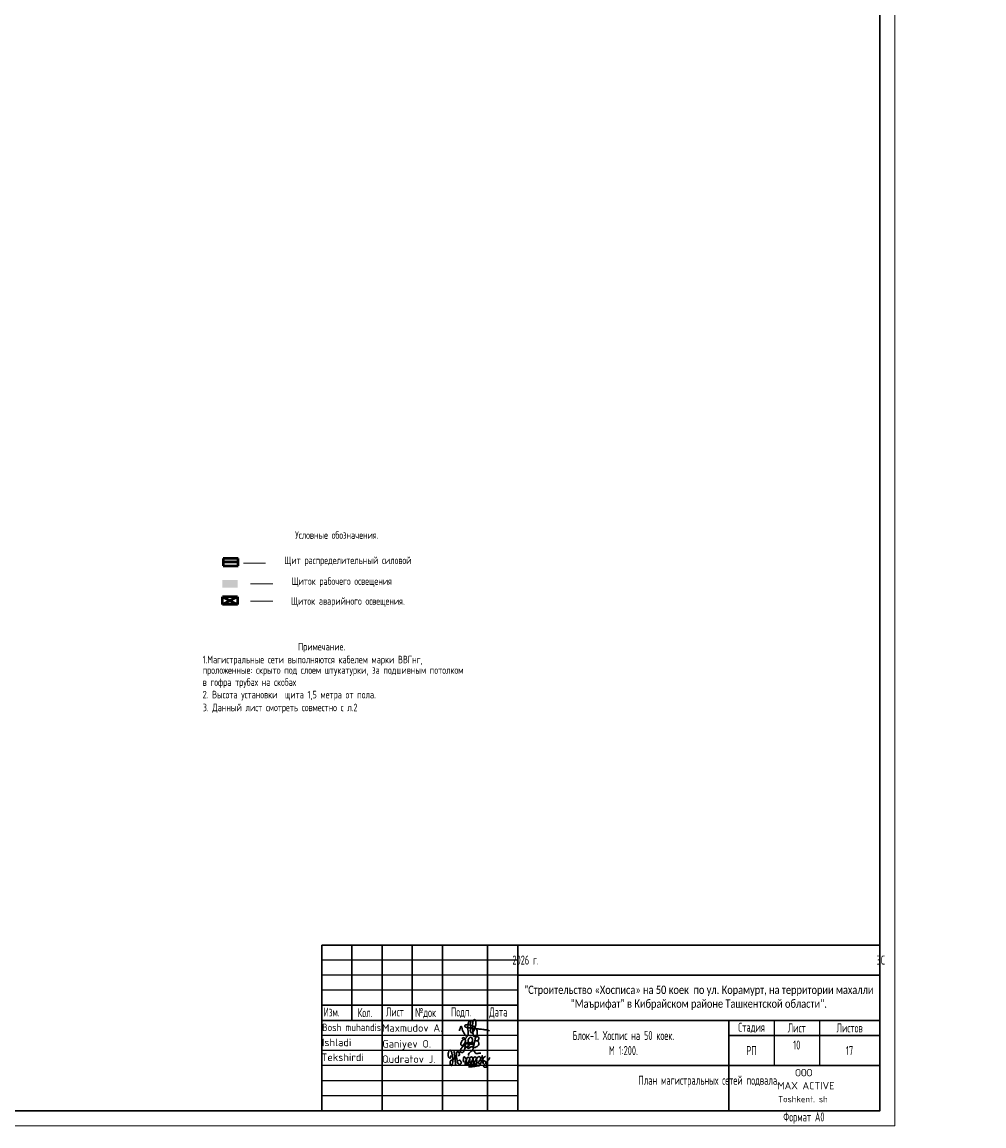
# Model space of a CAD drawing. Header units: millimetres. Extents: x 473009 to 2502882, y 456217 to 1153743.
# Tile 29 of 124: x 1246513 to 1278403, y 457033 to 493643. Entities that reach past the tile are written whole.
import ezdxf
from ezdxf.enums import TextEntityAlignment as Align

# ---------------------------------------------------------------- set-up
doc = ezdxf.new("R2010")
doc.units = ezdxf.units.MM
doc.layers.add('_Текст', color=7, linetype='Continuous')
for name, color, linetype, lineweight in [('STR. Таблицы(Tables).0', 7, 'Continuous', 20), ('STR. Штамп.0', 7, 'Continuous', 20), ('ТХ. штамп', 7, 'Continuous', 25), ('Электрика', 1, 'Continuous', 50), ('ЭЛЕКТРООСВЕЩЕНИЕ', 7, 'Continuous', 50), ('ЭМ', 240, 'Continuous', 20)]:
    doc.layers.add(name, color=color, linetype=linetype, lineweight=lineweight)
doc.styles.add('COMPLEX', font='isocpeur.ttf')
doc.styles.add('SPDS', font='spds.shx', dxfattribs={"width": 0.8, "height": 250})
doc.styles.add('SPDS1', font='spds.shx', dxfattribs={"width": 0.8})

# ---------------------------------------------------------------- blocks, each defined once
blk = doc.blocks.new('ЩС')
at = {"layer": 'Электрика', "ltscale": 20}
h = blk.add_hatch(color=256, dxfattribs=at)
h.dxf.hatch_style = 1
h.paths.add_polyline_path([(-125, -250), (0, -250), (0, 250), (-125, 250)])
for p, q in [((-250, 250), (0, 250)), ((-250, -250), (-250, 250)), ((-125, 250), (-125, -250)), ((0, 250), (0, -250)), ((0, -250), (-250, -250))]:
    blk.add_line(p, q, dxfattribs=at)
blk = doc.blocks.new('A$C4c4061ee')
at = {"color": 184, "lineweight": 30}
blk.add_spline([(-39.7, -7.1), (-36.8, 4), (-34, 7.9), (-31.2, -0.1), (-24.1, -16.2), (-16.7, -23.5), (-13.9, -23.5), (-12.5, -17.9), (-12.5, 12.7), (-8.3, 24.8), (-4.4, 27), (-3.4, 21.4), (-5.7, 12.9), (-4.4, 8), (-4.4, -10), (-2, -12.6), (3.3, -10), (9.6, 6.1), (12.6, 19.5), (7.6, 28.9), (4.7, 26.6), (2.4, 16.6), (1.1, -1.2), (2.9, -14.2), (6.8, -24.8), (10.9, -24.8), (15, -21.3), (16.5, -17.2), (16.5, -9.9), (12, 2), (5.9, 7.4), (-2.7, 10.3), (-10, 12.1), (-17, 12.1), (-21.5, 11.2), (-22.5, 7.7), (-20, 5.4), (-14, 3.7), (-0.7, 1.8), (11, 0.5), (22.2, -1.2), (37.6, -2.6), (43.5, -3.6), (49.3, -4.5), (54.9, -6.4)], degree=3, dxfattribs=at)
blk = doc.blocks.new('Odil Ganiyev')
at = {"color": 184, "lineweight": 30}
for points in [[(278218, -189288), (278220, -189298), (278251, -189229), (278258, -189294), (278315, -189206), (278295, -189231), (278320, -189288), (278380, -189198), (278355, -189239), (278384, -189286), (278449, -189192), (278428, -189223), (278438, -189281), (278515, -189197), (278494, -189208), (278505, -189282), (278604, -188932), (278563, -189514)], [(278174, -189155), (278173, -189633), (278135, -189699), (278036, -189702), (278008, -189605), (278074, -189469), (278128, -189405), (278218, -189288)], [(278009, -189095), (278081, -189029), (278139, -189055), (278204, -188993)], [(278213, -189509), (278316, -189388), (278340, -189483), (278421, -189425), (278521, -189382)]]:
    blk.add_spline(points, degree=3, dxfattribs=at)
for points, knots in [([(278093, -189111), (278063, -189124), (277979, -189180), (277976, -189469), (278121, -189357), (278159, -189260), (278167, -189222)], [0, 0, 0, 0, 84.01965, 319.3343, 434.006974, 519.963926, 519.963926, 519.963926, 519.963926]), ([(278167, -189222), (278181, -189151), (278171, -189084), (278111, -189103), (278093, -189111)], [526.826092, 526.826092, 526.826092, 526.826092, 665.559085, 706.396126, 706.396126, 706.396126, 706.396126]), ([(278396, -189316), (278466, -189243), (278495, -189145), (278487, -189009), (278378, -188944), (278332, -188998), (278319, -189020), (278305, -189050), (278280, -189134), (278300, -189288), (278388, -189386)], [0, 0, 0, 0, 210.331661, 341.544209, 437.993539, 521.209993, 521.209993, 521.209993, 602.643394, 823.015149, 823.015149, 823.015149, 823.015149]), ([(278617, -189118), (278680, -189058), (278780, -189127), (278817, -189262), (278675, -189400), (278595, -189412), (278531, -189410)], [498.211239, 498.211239, 498.211239, 498.211239, 560.962433, 628.560844, 789.184895, 992.203079, 992.203079, 992.203079, 992.203079]), ([(278604, -188939), (278630, -188908), (278658, -188890), (278746, -188897), (278776, -188980), (278743, -189054), (278691, -189101), (278617, -189118)], [0, 0, 0, 0, 59.301687, 137.83445, 232.671471, 306.955654, 371.443461, 371.443461, 371.443461, 371.443461])]:
    blk.add_open_spline(points, degree=3, knots=knots, dxfattribs=at)
blk = doc.blocks.new('A$C77aec0c1')
at = {"color": 184, "lineweight": 30}
for points in [[(-78.4, 25.2), (-78.4, 19.8), (-80.1, 15.4), (-82.7, 15.2), (-85.9, 18.3), (-87.6, 24.6), (-87.6, 33.5), (-85.8, 41.5), (-83.2, 44.9), (-79.5, 45.3), (-74.8, 37.3), (-71.4, 24), (-70.3, 12.8), (-70.6, 1.9), (-72.5, -8.2), (-74.5, -11.9), (-76.7, -12.4), (-79.3, -9.8), (-81.1, -2.5), (-80.5, 2.8), (-78.6, 6.3), (-76.3, 8.1), (-74.2, 8.6)], [(-70.3, 8.8), (-64.2, 15.4), (-63.4, 26), (-64.7, 36.5), (-65.8, 41.1), (-66, 40.4), (-65.4, 38.6), (-63.9, 30.6), (-63.4, 26), (-62.4, 17.4), (-61.3, 7.7), (-60.5, -1.3), (-59.7, -9.1), (-59.2, -11.6), (-59.5, -10.3), (-59.8, -8.8), (-61, 4.4), (-61.6, 9.7), (-62.2, 15.2), (-62.4, 16.8), (-60.5, 15), (-58.2, 15.7), (-56.6, 21.2), (-56.7, 31.2), (-55.8, 37.1), (-53.2, 40), (-50, 39.7), (-45.9, 34.7), (-45.4, 29.7), (-46.3, 25.7), (-48.8, 25), (-50.3, 25.3)], [(-10.4, 26.1), (-11.3, 30.7), (-5.9, 37.4), (1.2, 43.5), (6.2, 44.3), (10.3, 42.2), (12.4, 38), (15, 34.5), (18.4, 33), (24.9, 33.5), (29.4, 34.6), (33.6, 34.4), (35.1, 34)], [(-56.6, 20.3), (-55.7, 12.4), (-53.4, 2), (-50.9, -4.5), (-47.7, -7.4), (-43.4, -8.2), (-40.2, -6.5), (-38.7, -1.4), (-39.6, 2.9), (-41.5, 6), (-44.2, 7.7), (-47, 7.2), (-47.6, 5.7)], [(-30.4, 1), (-29.8, 17.4), (-28.4, 20.1), (-25.6, 19.9), (-20.5, 13.6), (-18.9, 4.6), (-17.5, -7.1), (-18.5, -11.1), (-21.9, -11.5), (-24, -7.9), (-23.3, -0.6), (-20.4, 7.3), (-17, 14), (-13.9, 18.7), (-9.6, 18.3), (-6.3, 10.9), (-5, -2.4), (-5, -8.8), (-9, -10.1), (-12.3, -6.5), (-11.2, 0.2), (-8.3, 6.3), (-6.9, 12.8), (-4.7, 17.9), (-0.2, 20.5), (4.2, 17.9), (6, 9.7), (7.1, 1), (7.6, -6.8), (4.7, -8.8), (0.1, -8.1), (-0.1, -1.4), (3.2, 6.9), (7.8, 15.8), (10.6, 19.9), (16, 19.6), (19.3, 13.2), (20.4, 0.9), (19.5, -6.1), (16.8, -9.2), (13.6, -8.5), (11.7, -1), (15.1, 6.9), (19.9, 14.2), (24.4, 19.9), (31, 21.1), (35, 14.6), (36.2, 0.9), (34.1, -5.6), (29.3, -6.4), (26.9, -3.5), (30.5, 6.3), (35.4, 12.4), (39.7, 19.3), (40.4, 25.2), (40.7, 24.3), (43.9, -4.9), (43.8, -3.9), (42.9, 9.7), (43.1, 12.5), (45.5, 16.5), (50.4, 21.1), (52.2, 22.2), (51.2, 21.8)], [(42.9, 10.8), (45.1, 7.7), (48.3, 5.7), (51.7, 3.7), (54.9, -0.4), (57.8, -5.8), (58.9, -10.7), (58.5, -15.5), (56.8, -17.9), (52, -18.5), (48.4, -18.1), (46.1, -15.6), (45.8, -12.6), (48.1, -9.4), (51.1, -6.3), (54.5, -2.6), (57.9, 1), (62.2, 6.3), (66.5, 12.8), (69.8, 17.8)], [(-11.8, -17.3), (-2.7, -17.5), (7.9, -15.9), (17.6, -14.8), (25.1, -13.1), (30.9, -13.1)]]:
    blk.add_spline(points, degree=3, dxfattribs=at)
blk = doc.blocks.new('124343576765846544')
at = {"color": 7, "lineweight": 25, "ltscale": 100}
for p in [(526998, 459414), (521998, 457914)]:
    blk.add_line(p, (526998, 457914), dxfattribs=at)
at = {"layer": '_Текст', "color": 7, "lineweight": 30}
for p, q in [((526998, 463414), (508498, 463414)), ((509498, 463414), (509498, 460914)), ((510498, 463414), (510498, 457914)), ((511498, 463414), (511498, 460914)), ((512498, 463414), (512498, 457914)), ((513998, 463414), (513998, 457914)), ((514998, 463414), (514998, 457914)), ((526998, 462414), (514998, 462414)), ((514998, 461414), (508498, 461414)), ((526998, 460914), (508498, 460914)), ((521998, 460914), (521998, 457914)), ((526998, 460414), (521998, 460414)), ((526998, 459414), (514998, 459414))]:
    blk.add_line(p, q, dxfattribs=at)
at = {"layer": '_Текст', "color": 7, "linetype": 'ByBlock', "lineweight": 30}
blk.add_line((508498, 463414), (508498, 457914), dxfattribs=at)
at = {"layer": '_Текст', "color": 7, "lineweight": 25}
for p, q in [((514998, 462914), (508498, 462914)), ((514998, 462414), (508498, 462414)), ((514998, 461914), (508498, 461914)), ((523498, 460914), (523498, 459414)), ((524998, 460914), (524998, 459414)), ((514998, 460414), (508498, 460414)), ((514998, 459914), (508498, 459914)), ((514998, 459414), (508498, 459414)), ((514998, 458914), (508498, 458914)), ((514998, 458414), (508498, 458414))]:
    blk.add_line(p, q, dxfattribs=at)
for name, p, xscale, yscale, zscale in [('A$C4c4061ee', (513481, 460638), 10.45975922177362, 10.45975922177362, 10.45975922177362), ('A$C77aec0c1', (513463, 459525), 8.776011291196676, 8.776011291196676, 8.776011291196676)]:
    blk.add_blockref(name, p, dxfattribs=dict(xscale=xscale, yscale=yscale, zscale=zscale))
at = {"xscale": 0.7326778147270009, "yscale": 0.7326778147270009, "zscale": 0.7326778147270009, "rotation": 351.5695638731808}
blk.add_blockref('Odil Ganiyev', (331974, 627214), dxfattribs=at)
at = {"color": 0, "linetype": 'Continuous', "lineweight": -2, "style": 'COMPLEX', "width": 0.85}
blk.add_text('Bosh muhandis', height=250, dxfattribs=at).set_placement((509489, 460683), align=Align.MIDDLE_CENTER)
at = {"color": 0, "linetype": 'Continuous', "lineweight": -2, "style": 'COMPLEX'}
for s, p in [('Maxmudov A.', (510499, 460538)), ('Ganiyev O.', (510507, 460012)), ('Qudratov J.', (510499, 459505))]:
    blk.add_text(s, height=250, dxfattribs=at).set_placement(p)
for s, p in [('Ishladi', (508993, 460184)), ('Tekshirdi', (509191, 459691))]:
    blk.add_text(s, height=250, dxfattribs=at).set_placement(p, align=Align.MIDDLE_CENTER)
at = {"style": 'COMPLEX'}
for s, p in [('ООО', (524196, 459059)), ('MAX ACTIVE', (523607, 458628))]:
    blk.add_text(s, height=243.5, dxfattribs=at).set_placement(p)
at = {"ltscale": 100, "style": 'COMPLEX'}
blk.add_text('Toshkent. sh', height=206.67, dxfattribs=at).set_placement((525275, 458199), align=Align.RIGHT)
at = {"color": 0, "lineweight": 25, "insert": (525998, 459914), "char_height": 300, "width": 2000, "attachment_point": 5, "style": 'SPDS1'}
blk.add_mtext('17', dxfattribs=at)
at = {"layer": '_Текст', "color": 7, "lineweight": 25, "style": 'SPDS1', "width": 0.8}
for s, p in [('Изм.', (508560, 461043)), ('Кол.', (509690, 461022)), ('Лист', (510622, 461043)), ('№док', (511595, 461027)), ('Подп.', (512782, 461043)), ('Дата', (514053, 461043))]:
    blk.add_text(s, height=300, dxfattribs=at).set_placement(p)
at = {"layer": '_Текст', "color": 7, "char_height": 300, "attachment_point": 5}
for s, insert, width, style in [('2026 г.                                                                                        ЭС', (520998, 462914), 12000, 'SPDS1'), ('{\\fCalibri|b0|i0|c204|p34;\\H0.91667x;\\C256;"Строительство «Хосписа» на 50 коек  по ул. Корамурт, на территории махалли "Маърифат" в Кибрайском районе Ташкентской области".\\H1.30253x; }', (520998, 461664), 12000, 'SPDS'), ('Блок-1. Хоспис на 50 коек.\\PМ 1:200.', (518498, 460164), 7000, 'SPDS'), ('Стадия', (522748, 460664), 1500, 'SPDS1'), ('Лист', (524248, 460664), 1500, 'SPDS1'), ('Листов', (525998, 460664), 1500, 'SPDS1'), ('РП', (522748, 459914), 1500, 'SPDS1')]:
    blk.add_mtext(s, dxfattribs=dict(at, insert=insert, width=width, style=style))
blk = doc.blocks.new('1231234431252433')
at = {"color": 0, "linetype": 'Continuous', "lineweight": 30}
for p, q in [((394342, 193022), (412842, 193022)), ((394342, 187522), (394342, 193022))]:
    blk.add_line(p, q, dxfattribs=at)
at = {"layer": 'ЭМ', "color": 0, "lineweight": 20, "ltscale": 0.5}
blk.add_lwpolyline([(287242, 187022), (413342, 187022), (413342, 269622), (287242, 269622)], close=True, dxfattribs=at)
at = {"layer": 'ЭМ', "color": 0, "lineweight": 30, "ltscale": 0.5}
blk.add_lwpolyline([(289242, 187522), (412842, 187522), (412842, 269122), (289242, 269122)], close=True, dxfattribs=at)

msp = doc.modelspace()

# ---------------------------------------------------------------- hatches: boundary and pattern name
at = {"layer": 'Электрика', "ltscale": 20}
h = msp.add_hatch(color=256, dxfattribs=at)
h.dxf.hatch_style = 1
h.paths.add_polyline_path([(1253658.1, 474888), (1253658.1, 475138), (1253158.1, 475138), (1253158.1, 474888)])

# ---------------------------------------------------------------- linework, layer by layer
at = {"layer": 'Электрика', "color": 122, "ltscale": 20}
for p, q in [((1253157.9, 474327.3), (1253157.9, 474577.3)), ((1253657.9, 474577.3), (1253157.9, 474577.3)), ((1253657.9, 474577.3), (1253157.9, 474327.3)), ((1253157.9, 474577.3), (1253657.9, 474327.3)), ((1253657.9, 474577.3), (1253657.9, 474327.3)), ((1253657.9, 474327.3), (1253157.9, 474327.3))]:
    msp.add_line(p, q, dxfattribs=at)
at = {"layer": 'ЭЛЕКТРООСВЕЩЕНИЕ', "color": 7, "lineweight": 20}
for p, q in [((1253850.4, 475700.8), (1254588.9, 475700.8)), ((1254088.1, 475010.2), (1254826.6, 475010.2)), ((1254088.1, 474439.5), (1254826.6, 474439.5))]:
    msp.add_line(p, q, dxfattribs=at)

# ---------------------------------------------------------------- block references
at = {"lineweight": 50}
for name, p in [('1231234431252433', (862106.2, 270011.4)), ('124343576765846544', (747949.8, -380.7))]:
    msp.add_blockref(name, p, dxfattribs=at)
at = {"layer": 'Электрика', "color": 7, "xscale": -1, "rotation": 270}
msp.add_blockref('ЩС', (1253431.6, 475854.4), dxfattribs=at)

# ---------------------------------------------------------------- texts
at = {"color": 7, "ltscale": 2, "insert": (513015.9, 476034.8), "char_height": 250, "width": 17719.705, "attachment_point": 4, "line_spacing_factor": 1.44, "style": 'SPDS1'}
msp.add_mtext('\\pi7954.85267;{\\L\\C256;Общие данные\\P\\pi0;\\l    1.Настоящий проект электроосвещения и электрооборудования здания выполнен на основании следующих исходных данных разделов: АР, ОВ, ОС, ТХ. \\PВРУ-1- Ру =116,2кВт; \\P             Рр =98,7кВт.\\P    2.Проектом предусмотрено рабочее (общее, местное) ремонтное и аварийное освещение.\\P    3.Общее рабочее освещение предусматривается стационарными светодиодными светильниками. Выбор типа светильников производился в соответствии с назначением помещений, характеристикой среды и требованиями архитектурного оформления.\\P   4.Освещенность помещений принята согласно нормам и правилам КМК2.01.05-98.\\P   5.Управление рабочим освещением осуществляется выключателями, установленными по месту в помещениях .\\P   6.Аварийное освещение предусматривается по линиям проходов и выходов из здания. Светильники аварийного освещения выделяются из числа светильников общего рабочего освещения и питаются от сети аварийного освещения.\\P   7.Включение светильников общего и аварийного освещения раздельное.\\P  8.Групповая осветительная сеть выполняется кабелем марки ВВГнг-0,66  в ПВХ гофротрубе за подвесным потолком, в плитах перекрытий.   \\P     9.Силовыми электроприемниками являются  технологическое,  сантехническое оборудование. Номинальная мощность установленных электроприемников принята в соответствии с заданиями технологической, вентиляционной частей проекта. \\PРасчетная мощность силовых электроприемников определена методом коэффициентов спроса по характерным группам электроприемников (на основании рекомендаций КМК). . Отключение общей вентиляции при пожаре осуществляется поступлением сигнала на магнитный пускатель "МП".\\P     10.Силовая распределительная сеть выполняется кабелем ВВГнг, проложенная за подвесным потолком в ПВХ гофротрубе и скрыто в ПВХ трубе под слоем штукатурки. \\P     11.Силовые распределительные пункты приняты с автоматическими выключателями на отходящих линиях. Щиты принять навесными. В качестве главного распределительного щита принята панель ПР. Магистральные сети выполняются кабелем марки ВВГнг, проложенные в гофрированных трубах ПВХ, на скобах.\\P    12.Для защиты от поражения электрическим током предусматривается следующие виды заземления :\\P     Заземление всех корпусов электроприемников выполняется в однофазной сети третьим  заземляющим проводом,в трехфазной-пятым заземляющим проводом.\\PВ проекте принята система заземления TN-S. Ввод в здание должен быть предусмотрен пятижильным кабелем. Пятая жила соединяется с заземленной нейтралью источника.\\P    13. Опасные зоны на объекте отсутствуют\\C5;.\\P    }14. {\\C256;Монтаж выполнить в соответствии с ПУЭ и КМК3.05.06-97.}', dxfattribs=at)
at = {"color": 1, "lineweight": 25, "ltscale": 100, "char_height": 300, "attachment_point": 5, "style": 'SPDS1'}
for s, insert, width in [('{\\C0;10}', (1272197.9, 459716.6), 1500), ('{\\C0;План магистральных сетей подвала. }', (1269276.8, 458507.4), 11701.524)]:
    msp.add_mtext(s, dxfattribs=dict(at, insert=insert, width=width))
at = {"layer": 'STR. Таблицы(Tables).0', "color": 7, "lineweight": 30, "ltscale": 50, "style": 'SPDS', "width": 0.8}
for s, p in [('Условные обозначения.', (1255567.6, 476504)), ('Щит распределительный силовой', (1255208.8, 475667.9)), ('1.Магистральные сети выполняются кабелем марки ВВГнг,', (1252498.4, 472376.2)), ('проложенные: скрыто под слоем штукатурки, за подшивным потолком ', (1252498.4, 472027.6)), ('в гофра трубах на скобах', (1252498.4, 471626.2)), ('2. Высота установки  щита 1,5 метра от пола.', (1252500.3, 471213.4)), ('3. Данный лист смотреть совместно с л.2', (1252504.9, 470786.3))]:
    msp.add_text(s, height=250, dxfattribs=at).set_placement(p)
at = {"layer": 'STR. Таблицы(Tables).0', "color": 7, "lineweight": 30, "ltscale": 50, "insert": (1256443.7, 472894), "char_height": 250, "width": 7000, "attachment_point": 5, "style": 'SPDS'}
msp.add_mtext('Примечание.', dxfattribs=at)
at = {"layer": 'STR. Штамп.0', "color": 7, "lineweight": 30, "style": 'SPDS', "width": 0.8}
for s, p in [('Щиток рабочего освещения', (1255446.6, 474977.3)), ('Щиток аварийного освещения.', (1255430.1, 474316.8))]:
    msp.add_text(s, height=250, dxfattribs=at).set_placement(p)
at = {"layer": 'ТХ. штамп', "lineweight": 25, "insert": (1272434, 457290.6), "char_height": 300, "width": 3000, "attachment_point": 5, "style": 'SPDS1'}
msp.add_mtext('Формат А0', dxfattribs=at)

doc.saveas('drawing.dxf')
